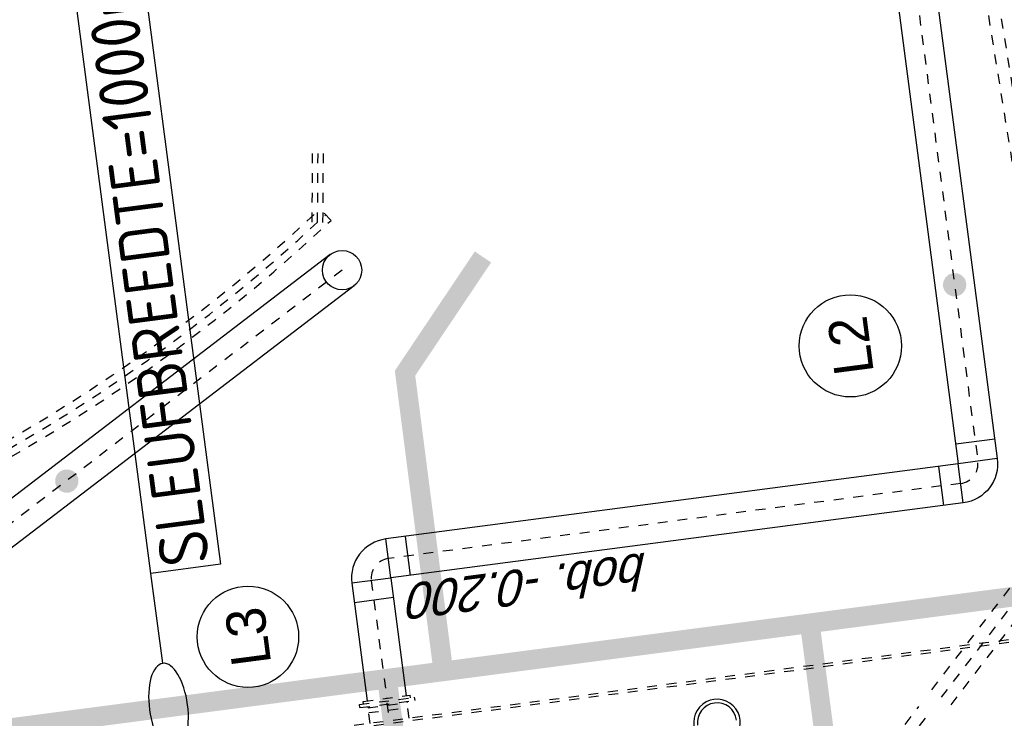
# Model space of a CAD drawing. Header units: metres. Extents: x 118052 to 118564, y 454784 to 455719.
# Tile 144 of 160: x 118533 to 118543, y 455297 to 455304. Entities that reach past the tile are written whole.
import ezdxf
from ezdxf.enums import TextEntityAlignment as Align

# ---------------------------------------------------------------- set-up
doc = ezdxf.new("R2010")
doc.units = ezdxf.units.M
doc.header["$LTSCALE"] = 0.5
for name, pattern in [('DASHED', [19.05, 12.7, -6.35]), ('Tauw_HIDDEN2', [5.6, 4, -1.6]), ('Tauw_HIDDEN3', [2.8, 2, -0.8]), ('Tauw_L_Center2', [6.499, 4, -0.833, 0.833, -0.833])]:
    doc.linetypes.add(name, pattern=pattern)
for name, color, linetype in [('EL_N_A_EB00----REVISIE~-_-----', 1, 'Continuous'), ('GRAAFWERKZAAMHEDEN', 6, 'Continuous'), ('KABELLOOP', 6, 'Continuous'), ('Koningsstal VIEUWPORT', 254, 'Continuous'), ('ME_N_A_EB00----kunstof-put~-_-----', 135, 'Continuous'), ('ME_N_H_EB00X---ALG_Stramien~-_-----', 135, 'Tauw_HIDDEN3'), ('ZU_B_-_EL999---LW_pvc110_vbr11~H_-----', 1, 'Tauw_L_Center2'), ('ZU_B_-_EL999---LW_pvc110_vbr11~W_-----', 15, 'Tauw_HIDDEN2'), ('ZU_B_-_EL999---LW_pvc160_vbr11~H_-----', 1, 'Tauw_L_Center2'), ('ZU_B_-_EL999---LW_pvc160_vbr11~W_-----', 8, 'Tauw_HIDDEN2'), ('ZU_B_-_EL999---LX_onb250_sdr00~H_-----', 1, 'Tauw_L_Center2'), ('ZU_B_-_EL999---LX_onb250_sdr00~W_-----', 8, 'Tauw_HIDDEN2'), ('ZU_N_-_AL999---LLVpvc400_pgr11__18_^200~N_-----', 7, 'Continuous'), ('ZU_N_-_AL999---LLVpvc400_pgr11__20_^200~M_-----', 7, 'Continuous'), ('ZU_N_-_EL999---LLVpvc400_vgr11~W_-----', 2, 'Continuous'), ('ZU_N_-_EL999---LLVpvc400_zbr11~H_-----', 2, 'Tauw_L_Center2'), ('ZU_N_-_EL999---LLVpvc400_zbr11~W_-----', 2, 'Continuous'), ('ZU_N_-_ML999---LLVpvc400_pgr11__20_^200~M_-----', 7, 'Continuous')]:
    doc.layers.add(name, color=color, linetype=linetype)
doc.styles.add('BURO-025', font='Isocp.shx', dxfattribs={"height": 500})
doc.styles.add('tcb_isocp', font='tcb_isocp.shx')

# ---------------------------------------------------------------- blocks, each defined once
blk = doc.blocks.new('A$C6DFC50BF')
at = {"layer": 'GRAAFWERKZAAMHEDEN'}
blk.add_line((80371, -82922), (81293, -82922), dxfattribs=at)
blk.add_lwpolyline([(81293, -82922), (88717, -82922), (88717, -83636), (81293, -83636)], close=True, dxfattribs=at)
at = {"layer": 'GRAAFWERKZAAMHEDEN', "extrusion": (0, 0, -1)}
blk.add_ellipse((79919, -82922), major_axis=(451, 0), ratio=0.433042, dxfattribs=at)
at = {"layer": 'KABELLOOP', "linetype": 'DASHED', "const_width": 200}
for points in [[(79918, -55944), (79918, -91750), (53598, -91754), (53598, -89650)], [(76730, -85164), (79918, -85164)], [(79904, -85742), (82978, -85750), (84048, -86690)], [(76730, -89502), (79833, -89502)]]:
    blk.add_lwpolyline(points, dxfattribs=at)
at = {"layer": 'GRAAFWERKZAAMHEDEN', "color": 2, "style": 'BURO-025'}
blk.add_text('SLEUFBREEDTE=1000mm', height=500, rotation=359.9837, dxfattribs=at).set_placement((81328, -83532))
blk = doc.blocks.new('Leidingen')
at = {"layer": 'ME_N_A_EB00----kunstof-put~-_-----'}
for radius, start, end in [(237.5, 237.3631, 122.63689), (200, 270, 90)]:
    blk.add_arc((-183190.8, -28585), radius, start, end, dxfattribs=at)
at = {"layer": 'ME_N_H_EB00X---ALG_Stramien~-_-----'}
for p, q in [((-182768.8, -31635), (-182768.8, -13635)), ((-182740.8, -31635), (-182740.8, -13635)), ((-182567.8, -25002.5), (-182567.8, -25567.5)), ((-182567.8, -25002.5), (-182535.8, -25002.5)), ((-182535.8, -25002.5), (-182535.8, -25567.5)), ((-182535.8, -25044), (-182509.8, -25044)), ((-182509.8, -25044), (-182509.8, -25526)), ((-182509.8, -25044), (-182509.8, -25526)), ((-182740.8, -25085), (-182579.8, -25085)), ((-182629.8, -25085), (-182629.8, -25485)), ((-182567.8, -25081.3), (-182579.8, -25085)), ((-182579.8, -25085), (-182579.8, -25485)), ((-182654.8, -25285), (-182484.8, -25285)), ((-182740.8, -25485), (-182579.8, -25485)), ((-182567.8, -25488.7), (-182579.8, -25485)), ((-182535.8, -25526), (-182509.8, -25526)), ((-182567.8, -25567.5), (-182535.8, -25567.5))]:
    blk.add_line(p, q, dxfattribs=at)
at = {"layer": 'ZU_B_-_EL999---LW_pvc110_vbr11~H_-----'}
blk.add_lwpolyline([(-177614, -25216.7), (-176860.2, -25321.2)], dxfattribs=at)
at = {"layer": 'ZU_B_-_EL999---LW_pvc110_vbr11~W_-----'}
for points in [[(-177606.4, -25162.2), (-176852.7, -25266.8)], [(-177621.5, -25271.2), (-176867.8, -25375.7)]]:
    blk.add_lwpolyline(points, dxfattribs=at)
at = {"layer": 'ZU_B_-_EL999---LW_pvc160_vbr11~H_-----'}
blk.add_lwpolyline([(-180200.6, -19710.8, 0.0905137), (-177548.2, -25308.9)], format="xyb", dxfattribs=at)
at = {"layer": 'ZU_B_-_EL999---LW_pvc160_vbr11~W_-----'}
blk.add_line((-177613.1, -25355.6), (-177483.2, -25262.2), dxfattribs=at)
for points in [[(-180277.9, -19731.5, 0.0905137), (-177613.1, -25355.6, 0.0905137)], [(-180123.4, -19690.1, 0.0905137), (-177483.2, -25262.2, 0.0905137)]]:
    blk.add_lwpolyline(points, format="xyb", dxfattribs=at)
at = {"layer": 'ZU_B_-_EL999---LX_onb250_sdr00~H_-----'}
for points in [[(-183918, -30197.3), (-183384.9, -30730.3)], [(-183231.8, -30883.3), (-181575.8, -32539.1), (-167475, -32120.9)]]:
    blk.add_lwpolyline(points, dxfattribs=at)
at = {"layer": 'ZU_B_-_EL999---LX_onb250_sdr00~W_-----'}
for points in [[(-183742.2, -30196.3), (-183296.6, -30641.9)], [(-183143.5, -30794.9), (-181525.5, -32412.6), (-167926.4, -32009.2)], [(-183320.2, -30971.7), (-181626, -32665.6), (-166969.1, -32230.9)]]:
    blk.add_lwpolyline(points, dxfattribs=at)
at = {"layer": 'ZU_N_-_EL999---LLVpvc400_vgr11~W_-----'}
blk.add_circle((-178129.4, -25400.9), 200, dxfattribs=at)
at = {"layer": 'ZU_N_-_EL999---LLVpvc400_zbr11~H_-----'}
for points in [[(-178129.4, -25400.9), (-180615.7, -21086, 0.2679492), (-180790.6, -20985), (-182509.8, -20985)], [(-173633, -29932.6), (-175177, -31501, -0.2009204), (-175320.9, -31561.3), (-180897.5, -31561.8, -0.4142007), (-181099.5, -31359.8), (-181100, -25487, 0.4142007), (-181302, -25285), (-182509.8, -25285.1)]]:
    blk.add_lwpolyline(points, format="xyb", dxfattribs=at)
at = {"layer": 'ZU_N_-_EL999---LLVpvc400_zbr11~W_-----', "linetype": 'Continuous'}
for p, q in [((-181502, -25485), (-181502, -25085)), ((-181302, -25485), (-181302, -25085)), ((-181300, -25487), (-180900, -25486.9)), ((-181300, -25687), (-180900, -25686.9)), ((-181299.5, -31159.9), (-180899.5, -31159.8)), ((-181299.5, -31359.9), (-180899.5, -31359.8)), ((-180897.4, -31761.8), (-180897.5, -31361.8)), ((-180697.4, -31761.8), (-180697.5, -31361.8))]:
    blk.add_line(p, q, dxfattribs=at)
at = {"layer": 'ZU_N_-_EL999---LLVpvc400_zbr11~W_-----'}
for points in [[(-177956.2, -25300.9), (-180442.5, -20986, 0.2679492), (-180790.6, -20785), (-182509.8, -20785)], [(-178302.6, -25500.9), (-180788.9, -21186, 0.2679492), (-180790.6, -21185), (-182509.8, -21185)], [(-173775.5, -29792.3), (-175319.5, -31360.7, -0.2009204), (-175320.9, -31361.3), (-180897.5, -31361.8, -0.4142007), (-180899.5, -31359.8), (-180900, -25486.9, 0.4142007), (-181302, -25085), (-182509.8, -25085.1)], [(-173490.4, -30072.9), (-175034.5, -31641.3, -0.2009204), (-175320.9, -31761.3), (-180897.4, -31761.8, -0.4142007), (-181299.5, -31359.9), (-181300, -25487, 0.4142007), (-181302, -25485), (-182509.8, -25485.1)]]:
    blk.add_lwpolyline(points, format="xyb", dxfattribs=at)
at = {"layer": 'ZU_N_-_ML999---LLVpvc400_pgr11__20_^200~M_-----', "flags": 128}
for points in [[(-179893.7, -22345.1, 0, 0, 0), (-179786.4, -22291.4, 0, 91.8, 0), (-179794.5, -22295.5, 91.8, 169.7, 0), (-179817.8, -22307.1, 169.7, 221.7, 0), (-179852.6, -22324.6, 221.7, 240, 0), (-179893.7, -22345.1, 240, 221.7, 0), (-179934.7, -22365.7, 221.7, 169.7, 0), (-179969.6, -22383.1, 169.7, 91.8, 0), (-179992.8, -22394.7, 91.8, 0, 0), (-180001, -22398.8, 0, 0, 0), (-179893.7, -22345.1, 0, 0, 0), (-181243, -23735.5, 0, 0, 0)], [(-179086.8, -31561.6, 0, 0, 0), (-179040.1, -31672.2, 0, 91.8, 0), (-179043.7, -31663.8, 91.8, 169.7, 0), (-179053.8, -31639.8, 169.7, 221.7, 0), (-179068.9, -31603.9, 221.7, 240, 0), (-179086.8, -31561.6, 240, 221.7, 0), (-179104.7, -31519.3, 221.7, 169.7, 0), (-179119.8, -31483.5, 169.7, 91.8, 0), (-179129.9, -31459.5, 91.8, 0, 0), (-179133.5, -31451.1, 0, 0, 0), (-179086.8, -31561.6, 0, 0, 0), (-179363.3, -30907, 0, 0, 0)]]:
    blk.add_lwpolyline(points, format="xyseb", dxfattribs=at)
at = {"layer": 'ZU_N_-_ML999---LLVpvc400_pgr11__20_^200~M_-----'}
for centre, radius in [((-181704.4, -23966.4), 515.9), ((-179565.6, -30428), 519.9)]:
    blk.add_circle(centre, radius, dxfattribs=at)
at = {"layer": 'EL_N_A_EB00----REVISIE~-_-----'}
blk.add_blockref('A$C6DFC50BF', (-262229.9, 59850.1), dxfattribs=at)
at = {"layer": 'ZU_N_-_AL999---LLVpvc400_pgr11__18_^200~N_-----', "style": 'tcb_isocp', "oblique": 20.00024}
blk.add_text('bob. -0.200', height=360, rotation=90.00544, dxfattribs=at).set_placement((-181380.4, -28107.6))
at = {"layer": 'ZU_N_-_AL999---LLVpvc400_pgr11__20_^200~M_-----', "style": 'tcb_isocp'}
blk.add_text('L2', height=400, dxfattribs=at).set_placement((-179565.6, -30428), align=Align.MIDDLE)
at = {"layer": 'ZU_N_-_ML999---LLVpvc400_pgr11__20_^200~M_-----', "style": 'tcb_isocp'}
blk.add_text('L3', height=400, dxfattribs=at).set_placement((-181704.4, -23966.4), align=Align.MIDDLE)

msp = doc.modelspace()

# ---------------------------------------------------------------- block references
at = {"layer": 'Koningsstal VIEUWPORT', "color": 6, "xscale": 0.0009975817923, "yscale": 0.0009975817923, "zscale": 0.0009975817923, "rotation": 97.46987594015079}
msp.add_blockref('Leidingen', (118487.852, 455474.6886), dxfattribs=at)

doc.saveas('drawing.dxf')
